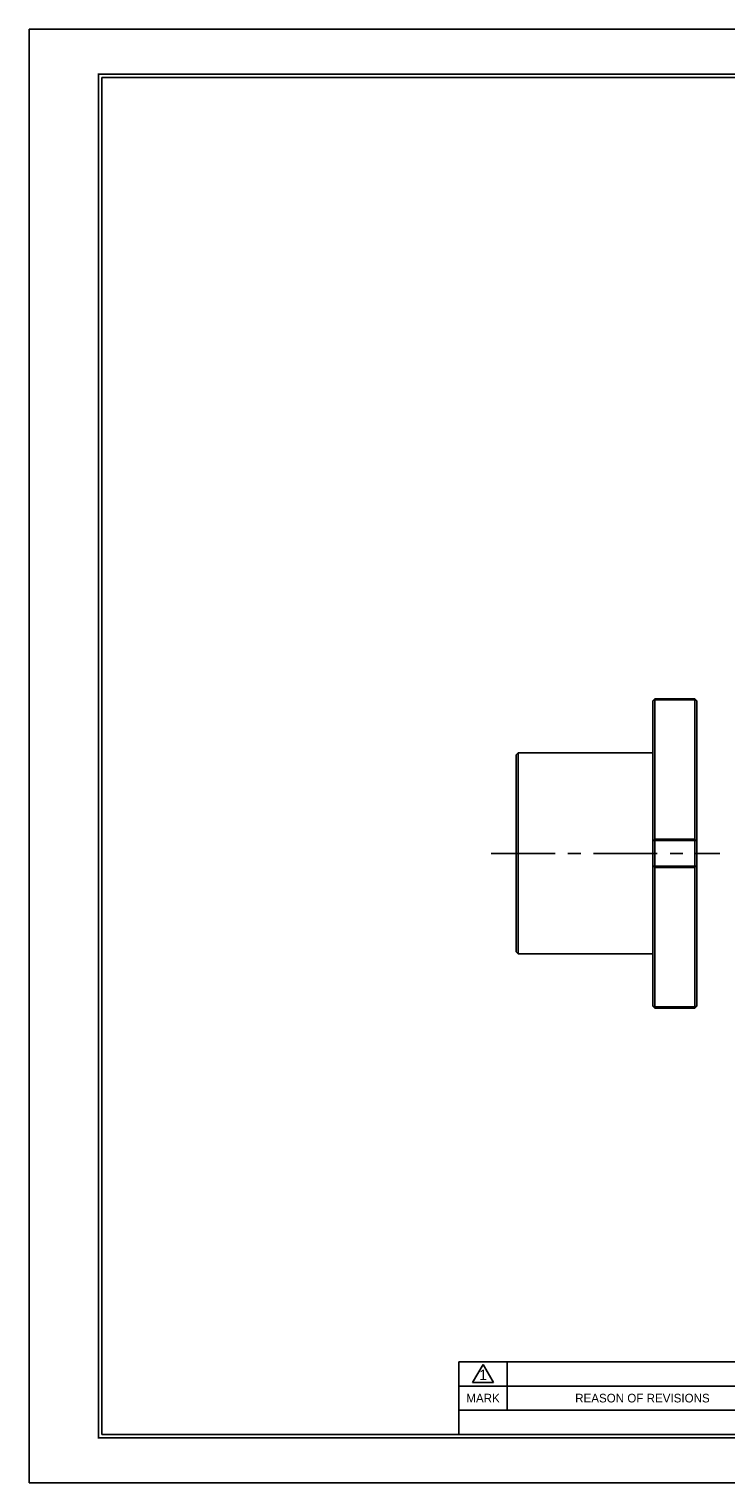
# Model space of a CAD drawing. Header units: millimetres. Extents: x 0 to 512, y 0 to 362.
# Tile 1 of 3: x 0 to 173, y 0 to 362. Entities that reach past the tile are written whole.
import ezdxf
from ezdxf.enums import TextEntityAlignment as Align

# ---------------------------------------------------------------- set-up
doc = ezdxf.new("R2010")
doc.units = ezdxf.units.MM
doc.linetypes.add('CENTER', pattern=[50.8, 31.75, -6.35, 6.35, -6.35])
for name, color, linetype in [('center', 1, 'CENTER'), ('L1', 7, 'CONTINUOUS'), ('OUTLINE', 7, 'CONTINUOUS')]:
    doc.layers.add(name, color=color, linetype=linetype)

# ---------------------------------------------------------------- blocks, each defined once
blk = doc.blocks.new('표제란')
at = {"layer": 'L1', "color": 0}
for p, q in [((297, 210), (0, 210)), ((0, 210), (0, 0)), ((0, 0), (297, 0))]:
    blk.add_line(p, q, dxfattribs=at)
at = {"layer": 'L1'}
for p, q in [((160, 17.5), (62, 17.5)), ((62, 17.5), (62, 7)), ((64, 14.51), (65.5, 17.1)), ((65.5, 17.1), (67, 14.51)), ((69, 17.5), (69, 10.5)), ((147, 14), (62, 14)), ((64, 14.51), (67, 14.51)), ((147, 10.5), (62, 10.5))]:
    blk.add_line(p, q, dxfattribs=at)
at = {"layer": 'L1', "const_width": 0.25}
blk.add_lwpolyline([(290.5, 6.5), (290.5, 203.5), (10, 203.5), (10, 6.5)], close=True, dxfattribs=at)
at = {"layer": 'L1'}
blk.add_lwpolyline([(290, 7), (290, 203), (10.5, 203), (10.5, 7)], close=True, dxfattribs=at)
for s, height, p in [('1', 1.5, (65.5, 15.61)), ('MARK', 1.25, (65.5, 12.25)), ('REASON OF REVISIONS', 1.25, (88.5, 12.25))]:
    blk.add_text(s, height=height, dxfattribs=at).set_placement(p, align=Align.MIDDLE_CENTER)
for tag, p in [('필렛', (179.25, 10.9)), ('모따기', (179.25, 8.3))]:
    blk.add_attdef(tag, text='', height=1.15, dxfattribs=at).set_placement(p, align=Align.MIDDLE_LEFT)
at = {"layer": 'OUTLINE', "ltscale": 0.5}
for tag, p, height in [('TITLE', (237.17, 24.41), 2.5), ('도번', (251.18, 15.64), 2.5), ('SCALE', (253.78, 9.55), 1.2), ('DATE', (277.02, 9.51), 1.2)]:
    blk.add_attdef(tag, p, '', height=height, dxfattribs=at)

msp = doc.modelspace()

# ---------------------------------------------------------------- linework, layer by layer
at = {"layer": 'center', "ltscale": 0.5}
msp.add_line((114.9258, 156.6991), (171.7216, 156.6991), dxfattribs=at)
at = {"layer": 'OUTLINE'}
for p, q in [((155.5649, 195.1991), (155.0649, 194.6991)), ((155.0649, 194.5689), (155.5059, 194.9947)), ((155.0649, 194.5689), (155.0649, 194.6991)), ((155.0649, 159.8415), (155.0649, 194.5689)), ((155.5059, 194.9947), (155.5649, 194.9225)), ((165.5649, 195.1991), (155.5649, 195.1991)), ((155.5649, 195.0673), (155.5649, 195.1991)), ((155.5649, 195.0673), (165.5649, 195.0673)), ((155.5649, 160.195), (155.5649, 194.9225)), ((155.5649, 194.9225), (165.5649, 194.9225)), ((166.0649, 194.6991), (165.5649, 195.1991)), ((165.5649, 195.0673), (165.5649, 195.1991)), ((165.5649, 194.9225), (165.6239, 194.9947)), ((165.5649, 194.9225), (165.5649, 160.195)), ((165.6239, 194.9947), (166.0649, 194.5689)), ((166.0649, 194.5689), (166.0649, 194.6991)), ((166.0649, 159.8415), (166.0649, 194.5689)), ((121.5649, 181.6991), (121.0649, 181.1991)), ((121.0649, 181.1991), (121.0649, 174.0232)), ((155.0649, 181.6991), (121.5649, 181.6991)), ((121.5649, 181.6991), (121.5649, 139.0215)), ((121.0649, 174.0232), (121.0649, 132.1991)), ((155.0649, 159.8415), (155.5059, 160.0394)), ((155.0649, 153.5567), (155.0649, 159.8415)), ((155.5649, 160.195), (155.5059, 160.0394)), ((165.5649, 160.195), (155.5649, 160.195)), ((165.5649, 159.8828), (155.5649, 159.8828)), ((165.6239, 160.0394), (165.5649, 160.195)), ((165.6239, 160.0394), (166.0649, 159.8415)), ((166.0649, 153.5567), (166.0649, 159.8415)), ((155.0649, 153.5567), (155.5059, 153.3588)), ((155.0649, 118.8293), (155.0649, 153.5567)), ((155.5059, 153.3588), (155.5649, 153.2032)), ((155.5649, 153.5154), (165.5649, 153.5154)), ((155.5649, 153.2032), (165.5649, 153.2032)), ((155.5649, 118.4757), (155.5649, 153.2032)), ((165.5649, 153.2032), (165.6239, 153.3588)), ((165.5649, 153.2032), (165.5649, 118.4757)), ((165.6239, 153.3588), (166.0649, 153.5567)), ((166.0649, 118.8293), (166.0649, 153.5567)), ((121.5649, 139.0215), (121.5649, 131.6991)), ((121.0649, 132.1991), (121.5649, 131.6991)), ((121.5649, 131.6991), (155.0649, 131.6991)), ((155.0649, 118.8293), (155.5059, 118.4036)), ((155.0649, 118.6992), (155.0649, 118.8293)), ((155.0649, 118.6992), (155.5649, 118.1991)), ((155.5649, 118.4757), (155.5059, 118.4036)), ((165.5649, 118.4757), (155.5649, 118.4757)), ((165.5649, 118.331), (155.5649, 118.331)), ((155.5649, 118.1991), (165.5649, 118.1991)), ((165.5649, 118.1991), (166.0649, 118.6992)), ((165.6239, 118.4036), (165.5649, 118.4757)), ((165.6239, 118.4036), (166.0649, 118.8293)), ((166.0649, 118.6992), (166.0649, 118.8293))]:
    msp.add_line(p, q, dxfattribs=at)
at = {"layer": 'OUTLINE', "flags": 128}
for points in [[(155.5649, 153.5154), (155.5649, 154.3102), (155.5649, 155.1059), (155.5649, 155.9023), (155.5649, 156.6991), (155.5649, 157.4959), (155.5649, 158.2923), (155.5649, 159.0881), (155.5649, 159.8828)], [(165.5649, 153.5154), (165.5649, 154.3102), (165.5649, 155.1059), (165.5649, 155.9023), (165.5649, 156.6991), (165.5649, 157.4959), (165.5649, 158.2923), (165.5649, 159.0881), (165.5649, 159.8828)], [(155.5649, 118.1991), (155.5649, 118.2074), (155.5649, 118.2321), (155.5649, 118.2733), (155.5649, 118.331)], [(165.5649, 118.1991), (165.5649, 118.2074), (165.5649, 118.2321), (165.5649, 118.2733), (165.5649, 118.331)]]:
    msp.add_lwpolyline(points, dxfattribs=at)
at = {"layer": 'OUTLINE'}
for points in [[(155.5649, 195.0673), (155.5451, 195.0431), (155.5255, 195.0189), (155.5059, 194.9947)], [(165.6239, 194.9947), (165.6043, 195.0189), (165.5846, 195.0431), (165.5649, 195.0673)], [(155.5059, 160.0394), (155.5255, 159.9872), (155.5451, 159.935), (155.5649, 159.8828)], [(165.5649, 159.8828), (165.5846, 159.935), (165.6043, 159.9872), (165.6239, 160.0394)], [(155.5649, 153.5154), (155.5451, 153.4633), (155.5255, 153.4111), (155.5059, 153.3588)], [(165.6239, 153.3588), (165.6043, 153.4111), (165.5846, 153.4633), (165.5649, 153.5154)], [(155.5059, 118.4036), (155.5255, 118.3794), (155.5451, 118.3552), (155.5649, 118.331)], [(165.5649, 118.331), (165.5846, 118.3552), (165.6043, 118.3794), (165.6239, 118.4036)]]:
    msp.add_open_spline(points, degree=3, dxfattribs=at)

# ---------------------------------------------------------------- block references
at = {"layer": 'OUTLINE', "xscale": 1.72316024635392, "yscale": 1.72316024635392, "zscale": 1.72316024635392}
msp.add_blockref('표제란', (0, 0), dxfattribs=at)

doc.saveas('drawing.dxf')
